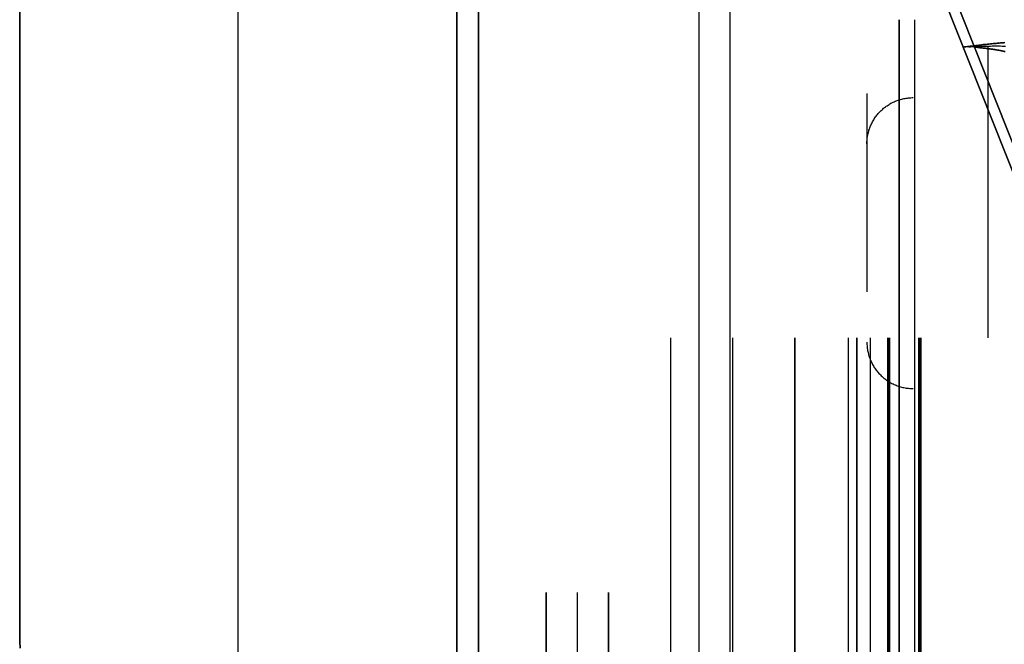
# Model space of a CAD drawing. Header units: millimetres. Extents: x -1690 to 192, y -898 to 54.
# Tile 164 of 256: x 60 to 103, y -761 to -734. Entities that reach past the tile are written whole.
import ezdxf

# ---------------------------------------------------------------- set-up
doc = ezdxf.new("R2010")
doc.units = ezdxf.units.MM
doc.header["$MEASUREMENT"] = 0
doc.layers.add('OVIDIO 186x93x72h', color=7, linetype='Continuous')

msp = doc.modelspace()

# ---------------------------------------------------------------- linework, layer by layer
at = {"layer": 'OVIDIO 186x93x72h'}
for points in [[(60.433, -760.251), (60.433, -422.092)], [(60.433, -422.092), (60.433, -760.251)], [(60.433, -760.251), (60.433, -422.092)], [(60.433, -760.251), (60.433, -422.092)], [(60.433, -422.092), (60.433, -760.251)], [(69.873, -774.662), (69.873, -422.092)], [(69.873, -774.662), (69.873, -422.092)], [(79.313, -422.092), (79.313, -784.02)], [(79.313, -422.092), (79.313, -784.02)], [(79.313, -784.02), (79.313, -422.092)], [(79.313, -784.02), (79.313, -422.092)], [(80.252, -785.425), (80.252, -422.092)], [(80.252, -422.092), (80.252, -785.425)], [(89.788, -795.991), (89.788, -422.092)], [(91.13, -795.991), (91.13, -422.092)], [(98.429, -733.67), (98.429, -796.919)], [(98.429, -796.919), (98.429, -733.67)], [(99.1, -796.919), (99.1, -733.67)], [(102.275, -747.419), (102.275, -734.852)], [(88.546, -747.419), (88.546, -761.629)], [(91.229, -747.419), (91.229, -761.629)], [(93.912, -782.419), (93.912, -747.419)], [(93.912, -747.419), (93.912, -782.419)], [(96.225, -747.419), (96.225, -782.419)], [(96.596, -747.419), (96.596, -782.419)], [(96.596, -782.419), (96.596, -747.419)], [(97.174, -747.419), (97.174, -782.419)], [(97.937, -782.419), (97.937, -747.419)], [(97.937, -747.419), (97.937, -782.419)], [(97.982, -747.419), (97.982, -782.419)], [(98.027, -782.419), (98.027, -747.419)], [(99.279, -782.419), (99.279, -747.419)], [(99.279, -747.419), (99.279, -782.419)], [(99.324, -747.419), (99.324, -782.419)], [(99.368, -747.419), (99.368, -782.419)], [(83.179, -758.419), (83.179, -771.419)], [(83.179, -771.419), (83.179, -758.419)], [(84.521, -758.419), (84.521, -771.419)], [(85.863, -771.419), (85.863, -758.419)], [(85.863, -758.419), (85.863, -771.419)], [(60.433, -760.251), (60.436, -760.539), (60.447, -760.827)], [(60.447, -760.827), (60.436, -760.539), (60.433, -760.251)], [(60.433, -760.251), (60.436, -760.539), (60.447, -760.827)], [(60.447, -760.827), (60.436, -760.539), (60.433, -760.251)], [(60.433, -760.251), (60.436, -760.539), (60.447, -760.827)]]:
    msp.add_lwpolyline(points, dxfattribs=at)
at = {"layer": 'OVIDIO 186x93x72h', "extrusion": (1, 0, 0)}
for points in [[(-422.092, 715.964), (-785.425, 715.964)], [(-785.425, 715.964), (-422.092, 715.964)], [(-796.919, 679.61), (-733.67, 679.61)], [(-733.67, 679.61), (-796.919, 679.61)], [(-747.419, 681.085), (-734.852, 681.085)], [(-734.852, 678.402), (-747.419, 678.402)], [(-760.251, 717.374), (-760.251, 715.874)], [(-760.251, 715.874), (-760.251, 717.374)]]:
    msp.add_lwpolyline(points, dxfattribs=at)
at = {"layer": 'OVIDIO 186x93x72h', "extrusion": (0.326394, 0.003049, 0.945229)}
for points in [[(-735.742, 134.563), (-735.742, 134.61), (-735.743, 134.657), (-735.745, 134.705), (-735.748, 134.753), (-735.753, 134.802), (-735.758, 134.85), (-735.764, 134.899), (-735.772, 134.948), (-735.78, 134.998), (-735.79, 135.047), (-735.801, 135.096), (-735.814, 135.146), (-735.827, 135.195), (-735.842, 135.245), (-735.858, 135.294), (-735.875, 135.343), (-735.893, 135.392), (-735.913, 135.441), (-735.934, 135.489), (-735.956, 135.537), (-735.979, 135.584), (-736.004, 135.632), (-736.03, 135.678), (-736.057, 135.724), (-736.085, 135.769), (-736.114, 135.814), (-736.145, 135.858), (-736.176, 135.901), (-736.209, 135.943), (-736.243, 135.985), (-736.277, 136.025), (-736.313, 136.065), (-736.35, 136.103), (-736.387, 136.141), (-736.426, 136.178), (-736.465, 136.213), (-736.505, 136.247), (-736.546, 136.28), (-736.588, 136.312), (-736.63, 136.343), (-736.673, 136.372), (-736.716, 136.401), (-736.76, 136.427), (-736.805, 136.453), (-736.85, 136.477), (-736.895, 136.501), (-736.941, 136.522), (-736.986, 136.543), (-737.032, 136.562), (-737.079, 136.58), (-737.125, 136.596), (-737.172, 136.611), (-737.218, 136.625), (-737.265, 136.638), (-737.311, 136.649), (-737.358, 136.66), (-737.404, 136.669), (-737.45, 136.676), (-737.496, 136.683), (-737.541, 136.688), (-737.587, 136.692), (-737.632, 136.696), (-737.677, 136.698), (-737.721, 136.699)], [(-737.721, 136.699), (-737.677, 136.698), (-737.632, 136.696), (-737.587, 136.692), (-737.541, 136.688), (-737.496, 136.683), (-737.45, 136.676), (-737.404, 136.669), (-737.358, 136.66), (-737.311, 136.649), (-737.265, 136.638), (-737.218, 136.625), (-737.172, 136.611), (-737.125, 136.596), (-737.079, 136.58), (-737.032, 136.562), (-736.986, 136.543), (-736.941, 136.522), (-736.895, 136.501), (-736.85, 136.477), (-736.805, 136.453), (-736.76, 136.427), (-736.716, 136.401), (-736.673, 136.372), (-736.63, 136.343), (-736.588, 136.312), (-736.546, 136.28), (-736.505, 136.247), (-736.465, 136.213), (-736.426, 136.178), (-736.387, 136.141), (-736.35, 136.103), (-736.313, 136.065), (-736.277, 136.025), (-736.243, 135.985), (-736.209, 135.943), (-736.176, 135.901), (-736.145, 135.858), (-736.114, 135.814), (-736.085, 135.769), (-736.057, 135.724), (-736.03, 135.678), (-736.004, 135.632), (-735.979, 135.584), (-735.956, 135.537), (-735.934, 135.489), (-735.913, 135.441), (-735.893, 135.392), (-735.875, 135.343), (-735.858, 135.294), (-735.842, 135.245), (-735.827, 135.195), (-735.814, 135.146), (-735.801, 135.096), (-735.79, 135.047), (-735.78, 134.998), (-735.772, 134.948), (-735.764, 134.899), (-735.758, 134.85), (-735.753, 134.802), (-735.748, 134.753), (-735.745, 134.705), (-735.743, 134.657), (-735.742, 134.61), (-735.742, 134.563)], [(-737.726, 136.181), (-737.682, 136.18), (-737.637, 136.178), (-737.592, 136.175), (-737.547, 136.17), (-737.501, 136.165), (-737.455, 136.158), (-737.409, 136.151), (-737.363, 136.142), (-737.316, 136.132), (-737.27, 136.12), (-737.223, 136.108), (-737.177, 136.094), (-737.13, 136.078), (-737.084, 136.062), (-737.038, 136.044), (-736.992, 136.025), (-736.946, 136.004), (-736.9, 135.983), (-736.855, 135.96), (-736.81, 135.935), (-736.766, 135.91), (-736.722, 135.883), (-736.678, 135.854), (-736.635, 135.825), (-736.593, 135.794), (-736.551, 135.762), (-736.51, 135.729), (-736.47, 135.695), (-736.431, 135.66), (-736.393, 135.623), (-736.355, 135.586), (-736.318, 135.547), (-736.282, 135.507), (-736.248, 135.467), (-736.214, 135.425), (-736.181, 135.383), (-736.15, 135.34), (-736.119, 135.296), (-736.09, 135.251), (-736.062, 135.206), (-736.035, 135.16), (-736.009, 135.114), (-735.984, 135.067), (-735.961, 135.019), (-735.939, 134.971), (-735.918, 134.923), (-735.898, 134.874), (-735.88, 134.825), (-735.863, 134.776), (-735.847, 134.727), (-735.832, 134.677), (-735.819, 134.628), (-735.806, 134.579), (-735.795, 134.529), (-735.786, 134.48), (-735.777, 134.43), (-735.769, 134.381), (-735.763, 134.332), (-735.758, 134.284), (-735.753, 134.235), (-735.75, 134.187), (-735.748, 134.139), (-735.747, 134.092), (-735.747, 134.045)], [(-735.747, 134.045), (-735.747, 134.092), (-735.748, 134.139), (-735.75, 134.187), (-735.753, 134.235), (-735.758, 134.284), (-735.763, 134.332), (-735.769, 134.381), (-735.777, 134.43), (-735.786, 134.48), (-735.795, 134.529), (-735.806, 134.579), (-735.819, 134.628), (-735.832, 134.677), (-735.847, 134.727), (-735.863, 134.776), (-735.88, 134.825), (-735.898, 134.874), (-735.918, 134.923), (-735.939, 134.971), (-735.961, 135.019), (-735.984, 135.067), (-736.009, 135.114), (-736.035, 135.16), (-736.062, 135.206), (-736.09, 135.251), (-736.119, 135.296), (-736.15, 135.34), (-736.181, 135.383), (-736.214, 135.425), (-736.248, 135.467), (-736.282, 135.507), (-736.318, 135.547), (-736.355, 135.586), (-736.393, 135.623), (-736.431, 135.66), (-736.47, 135.695), (-736.51, 135.729), (-736.551, 135.762), (-736.593, 135.794), (-736.635, 135.825), (-736.678, 135.854), (-736.722, 135.883), (-736.766, 135.91), (-736.81, 135.935), (-736.855, 135.96), (-736.9, 135.983), (-736.946, 136.004), (-736.992, 136.025), (-737.038, 136.044), (-737.084, 136.062), (-737.13, 136.078), (-737.177, 136.094), (-737.223, 136.108), (-737.27, 136.12), (-737.316, 136.132), (-737.363, 136.142), (-737.409, 136.151), (-737.455, 136.158), (-737.501, 136.165), (-737.547, 136.17), (-737.592, 136.175), (-737.637, 136.178), (-737.682, 136.18), (-737.726, 136.181)], [(-746.291, 136.784), (-746.335, 136.783), (-746.38, 136.782), (-746.425, 136.78), (-746.47, 136.777), (-746.516, 136.772), (-746.562, 136.767), (-746.608, 136.76), (-746.655, 136.752), (-746.701, 136.743), (-746.748, 136.732), (-746.795, 136.72), (-746.842, 136.707), (-746.889, 136.693), (-746.935, 136.677), (-746.982, 136.66), (-747.028, 136.642), (-747.075, 136.623), (-747.121, 136.602), (-747.166, 136.58), (-747.212, 136.556), (-747.256, 136.531), (-747.301, 136.505), (-747.345, 136.478), (-747.388, 136.449), (-747.431, 136.42), (-747.474, 136.389), (-747.515, 136.356), (-747.556, 136.323), (-747.596, 136.288), (-747.635, 136.252), (-747.673, 136.216), (-747.711, 136.178), (-747.747, 136.139), (-747.783, 136.099), (-747.818, 136.058), (-747.851, 136.017), (-747.883, 135.974), (-747.915, 135.931), (-747.945, 135.887), (-747.974, 135.842), (-748.002, 135.797), (-748.029, 135.751), (-748.054, 135.704), (-748.078, 135.657), (-748.102, 135.61), (-748.123, 135.562), (-748.144, 135.513), (-748.163, 135.465), (-748.182, 135.416), (-748.198, 135.367), (-748.214, 135.318), (-748.229, 135.269), (-748.242, 135.22), (-748.254, 135.171), (-748.265, 135.121), (-748.274, 135.072), (-748.283, 135.023), (-748.29, 134.974), (-748.296, 134.926), (-748.302, 134.878), (-748.306, 134.83), (-748.309, 134.782), (-748.311, 134.735), (-748.312, 134.688)], [(-748.312, 134.688), (-748.311, 134.735), (-748.309, 134.782), (-748.306, 134.83), (-748.302, 134.878), (-748.296, 134.926), (-748.29, 134.974), (-748.283, 135.023), (-748.274, 135.072), (-748.265, 135.121), (-748.254, 135.171), (-748.242, 135.22), (-748.229, 135.269), (-748.214, 135.318), (-748.198, 135.367), (-748.182, 135.416), (-748.163, 135.465), (-748.144, 135.513), (-748.123, 135.562), (-748.102, 135.61), (-748.078, 135.657), (-748.054, 135.704), (-748.029, 135.751), (-748.002, 135.797), (-747.974, 135.842), (-747.945, 135.887), (-747.915, 135.931), (-747.883, 135.974), (-747.851, 136.017), (-747.818, 136.058), (-747.783, 136.099), (-747.747, 136.139), (-747.711, 136.178), (-747.673, 136.216), (-747.635, 136.252), (-747.596, 136.288), (-747.556, 136.323), (-747.515, 136.356), (-747.474, 136.389), (-747.431, 136.42), (-747.388, 136.449), (-747.345, 136.478), (-747.301, 136.505), (-747.256, 136.531), (-747.212, 136.556), (-747.166, 136.58), (-747.121, 136.602), (-747.075, 136.623), (-747.028, 136.642), (-746.982, 136.66), (-746.935, 136.677), (-746.889, 136.693), (-746.842, 136.707), (-746.795, 136.72), (-746.748, 136.732), (-746.701, 136.743), (-746.655, 136.752), (-746.608, 136.76), (-746.562, 136.767), (-746.516, 136.772), (-746.47, 136.777), (-746.425, 136.78), (-746.38, 136.782), (-746.335, 136.783), (-746.291, 136.784)], [(-748.317, 134.17), (-748.316, 134.217), (-748.314, 134.264), (-748.311, 134.312), (-748.307, 134.36), (-748.302, 134.408), (-748.295, 134.457), (-748.288, 134.505), (-748.279, 134.554), (-748.27, 134.603), (-748.259, 134.653), (-748.247, 134.702), (-748.234, 134.751), (-748.219, 134.8), (-748.204, 134.849), (-748.187, 134.898), (-748.169, 134.947), (-748.149, 134.996), (-748.129, 135.044), (-748.107, 135.092), (-748.084, 135.139), (-748.059, 135.186), (-748.034, 135.233), (-748.007, 135.279), (-747.979, 135.324), (-747.95, 135.369), (-747.92, 135.413), (-747.889, 135.456), (-747.856, 135.499), (-747.823, 135.54), (-747.788, 135.581), (-747.753, 135.621), (-747.716, 135.66), (-747.679, 135.698), (-747.64, 135.735), (-747.601, 135.77), (-747.561, 135.805), (-747.52, 135.838), (-747.479, 135.871), (-747.436, 135.902), (-747.394, 135.932), (-747.35, 135.96), (-747.306, 135.988), (-747.262, 136.014), (-747.217, 136.038), (-747.171, 136.062), (-747.126, 136.084), (-747.08, 136.105), (-747.033, 136.124), (-746.987, 136.143), (-746.94, 136.159), (-746.894, 136.175), (-746.847, 136.189), (-746.8, 136.202), (-746.753, 136.214), (-746.707, 136.225), (-746.66, 136.234), (-746.614, 136.242), (-746.567, 136.249), (-746.521, 136.254), (-746.476, 136.259), (-746.43, 136.262), (-746.385, 136.264), (-746.34, 136.266), (-746.296, 136.266)], [(-746.296, 136.266), (-746.34, 136.266), (-746.385, 136.264), (-746.43, 136.262), (-746.476, 136.259), (-746.521, 136.254), (-746.567, 136.249), (-746.614, 136.242), (-746.66, 136.234), (-746.707, 136.225), (-746.753, 136.214), (-746.8, 136.202), (-746.847, 136.189), (-746.894, 136.175), (-746.94, 136.159), (-746.987, 136.143), (-747.033, 136.124), (-747.08, 136.105), (-747.126, 136.084), (-747.171, 136.062), (-747.217, 136.038), (-747.262, 136.014), (-747.306, 135.988), (-747.35, 135.96), (-747.394, 135.932), (-747.436, 135.902), (-747.479, 135.871), (-747.52, 135.838), (-747.561, 135.805), (-747.601, 135.77), (-747.64, 135.735), (-747.679, 135.698), (-747.716, 135.66), (-747.753, 135.621), (-747.788, 135.581), (-747.823, 135.54), (-747.856, 135.499), (-747.889, 135.456), (-747.92, 135.413), (-747.95, 135.369), (-747.979, 135.324), (-748.007, 135.279), (-748.034, 135.233), (-748.059, 135.186), (-748.084, 135.139), (-748.107, 135.092), (-748.129, 135.044), (-748.149, 134.996), (-748.169, 134.947), (-748.187, 134.898), (-748.204, 134.849), (-748.219, 134.8), (-748.234, 134.751), (-748.247, 134.702), (-748.259, 134.653), (-748.27, 134.603), (-748.279, 134.554), (-748.288, 134.505), (-748.295, 134.457), (-748.302, 134.408), (-748.307, 134.36), (-748.311, 134.312), (-748.314, 134.264), (-748.316, 134.217), (-748.317, 134.17)], [(-750.346, 131.219), (-750.302, 131.219), (-750.257, 131.22), (-750.212, 131.222), (-750.166, 131.226), (-750.12, 131.23), (-750.074, 131.235), (-750.028, 131.241), (-749.982, 131.249), (-749.935, 131.258), (-749.888, 131.268), (-749.842, 131.279), (-749.795, 131.291), (-749.748, 131.304), (-749.701, 131.319), (-749.655, 131.335), (-749.608, 131.352), (-749.562, 131.371), (-749.516, 131.39), (-749.471, 131.411), (-749.425, 131.434), (-749.38, 131.457), (-749.336, 131.482), (-749.292, 131.507), (-749.248, 131.534), (-749.206, 131.563), (-749.163, 131.592), (-749.122, 131.622), (-749.081, 131.654), (-749.041, 131.687), (-749.002, 131.72), (-748.963, 131.755), (-748.926, 131.791), (-748.89, 131.828), (-748.854, 131.865), (-748.819, 131.904), (-748.786, 131.943), (-748.754, 131.983), (-748.722, 132.024), (-748.692, 132.066), (-748.663, 132.108), (-748.635, 132.151), (-748.609, 132.195), (-748.583, 132.239), (-748.559, 132.283), (-748.536, 132.328), (-748.514, 132.373), (-748.493, 132.419), (-748.474, 132.465), (-748.456, 132.511), (-748.439, 132.557), (-748.423, 132.603), (-748.409, 132.65), (-748.396, 132.696), (-748.384, 132.743), (-748.373, 132.789), (-748.363, 132.836), (-748.355, 132.882), (-748.347, 132.928), (-748.341, 132.974), (-748.336, 133.02), (-748.332, 133.065), (-748.329, 133.11), (-748.327, 133.155), (-748.326, 133.199)], [(-748.326, 133.199), (-748.327, 133.155), (-748.329, 133.11), (-748.332, 133.065), (-748.336, 133.02), (-748.341, 132.974), (-748.347, 132.928), (-748.355, 132.882), (-748.363, 132.836), (-748.373, 132.789), (-748.384, 132.743), (-748.396, 132.696), (-748.409, 132.65), (-748.423, 132.603), (-748.439, 132.557), (-748.456, 132.511), (-748.474, 132.465), (-748.493, 132.419), (-748.514, 132.373), (-748.536, 132.328), (-748.559, 132.283), (-748.583, 132.239), (-748.609, 132.195), (-748.635, 132.151), (-748.663, 132.108), (-748.692, 132.066), (-748.722, 132.024), (-748.754, 131.983), (-748.786, 131.943), (-748.819, 131.904), (-748.854, 131.865), (-748.89, 131.828), (-748.926, 131.791), (-748.963, 131.755), (-749.002, 131.72), (-749.041, 131.687), (-749.081, 131.654), (-749.122, 131.622), (-749.163, 131.592), (-749.206, 131.563), (-749.248, 131.534), (-749.292, 131.507), (-749.336, 131.482), (-749.38, 131.457), (-749.425, 131.434), (-749.471, 131.411), (-749.516, 131.39), (-749.562, 131.371), (-749.608, 131.352), (-749.655, 131.335), (-749.701, 131.319), (-749.748, 131.304), (-749.795, 131.291), (-749.842, 131.279), (-749.888, 131.268), (-749.935, 131.258), (-749.982, 131.249), (-750.028, 131.241), (-750.074, 131.235), (-750.12, 131.23), (-750.166, 131.226), (-750.212, 131.222), (-750.257, 131.22), (-750.302, 131.219), (-750.346, 131.219)], [(-750.346, 131.219), (-750.296, 131.219), (-750.246, 131.221), (-750.195, 131.223), (-750.145, 131.227), (-750.095, 131.233), (-750.045, 131.239), (-749.995, 131.247), (-749.946, 131.256), (-749.896, 131.266), (-749.847, 131.277), (-749.799, 131.29), (-749.751, 131.304), (-749.703, 131.319), (-749.655, 131.335), (-749.609, 131.352), (-749.562, 131.371), (-749.517, 131.39), (-749.472, 131.411), (-749.427, 131.432), (-749.384, 131.455), (-749.341, 131.479), (-749.299, 131.503), (-749.258, 131.528), (-749.217, 131.555), (-749.178, 131.582), (-749.139, 131.61), (-749.101, 131.638), (-749.064, 131.668), (-749.028, 131.697), (-748.993, 131.728), (-748.959, 131.759), (-748.926, 131.791), (-748.894, 131.823), (-748.862, 131.857), (-748.831, 131.891), (-748.8, 131.927), (-748.77, 131.963), (-748.74, 132), (-748.712, 132.038), (-748.684, 132.077), (-748.657, 132.117), (-748.631, 132.158), (-748.605, 132.2), (-748.581, 132.242), (-748.558, 132.285), (-748.535, 132.329), (-748.514, 132.374), (-748.493, 132.419), (-748.474, 132.465), (-748.456, 132.511), (-748.439, 132.558), (-748.423, 132.606), (-748.408, 132.654), (-748.394, 132.702), (-748.382, 132.751), (-748.371, 132.8), (-748.361, 132.849), (-748.352, 132.899), (-748.345, 132.949), (-748.338, 132.999), (-748.333, 133.049), (-748.33, 133.099), (-748.327, 133.149), (-748.326, 133.199)], [(-748.326, 133.199), (-748.327, 133.155), (-748.329, 133.11), (-748.332, 133.065), (-748.336, 133.02), (-748.341, 132.974), (-748.347, 132.928), (-748.355, 132.882), (-748.363, 132.836), (-748.373, 132.789), (-748.384, 132.743), (-748.396, 132.696), (-748.409, 132.65), (-748.423, 132.603), (-748.439, 132.557), (-748.456, 132.511), (-748.474, 132.465), (-748.493, 132.419), (-748.514, 132.373), (-748.536, 132.328), (-748.559, 132.283), (-748.583, 132.239), (-748.609, 132.195), (-748.635, 132.151), (-748.663, 132.108), (-748.692, 132.066), (-748.722, 132.024), (-748.754, 131.983), (-748.786, 131.943), (-748.819, 131.904), (-748.854, 131.865), (-748.89, 131.828), (-748.926, 131.791), (-748.963, 131.755), (-749.002, 131.72), (-749.041, 131.687), (-749.081, 131.654), (-749.122, 131.622), (-749.163, 131.592), (-749.206, 131.563), (-749.248, 131.534), (-749.292, 131.507), (-749.336, 131.482), (-749.38, 131.457), (-749.425, 131.434), (-749.471, 131.411), (-749.516, 131.39), (-749.562, 131.371), (-749.608, 131.352), (-749.655, 131.335), (-749.701, 131.319), (-749.748, 131.304), (-749.795, 131.291), (-749.842, 131.279), (-749.888, 131.268), (-749.935, 131.258), (-749.982, 131.249), (-750.028, 131.241), (-750.074, 131.235), (-750.12, 131.23), (-750.166, 131.226), (-750.212, 131.222), (-750.257, 131.22), (-750.302, 131.219), (-750.346, 131.219)], [(-750.346, 131.219), (-750.302, 131.219), (-750.257, 131.22), (-750.212, 131.222), (-750.166, 131.226), (-750.12, 131.23), (-750.074, 131.235), (-750.028, 131.241), (-749.982, 131.249), (-749.935, 131.258), (-749.888, 131.268), (-749.842, 131.279), (-749.795, 131.291), (-749.748, 131.304), (-749.701, 131.319), (-749.655, 131.335), (-749.608, 131.352), (-749.562, 131.371), (-749.516, 131.39), (-749.471, 131.411), (-749.425, 131.434), (-749.38, 131.457), (-749.336, 131.482), (-749.292, 131.507), (-749.248, 131.534), (-749.206, 131.563), (-749.163, 131.592), (-749.122, 131.622), (-749.081, 131.654), (-749.041, 131.687), (-749.002, 131.72), (-748.963, 131.755), (-748.926, 131.791), (-748.89, 131.828), (-748.854, 131.865), (-748.819, 131.904), (-748.786, 131.943), (-748.754, 131.983), (-748.722, 132.024), (-748.692, 132.066), (-748.663, 132.108), (-748.635, 132.151), (-748.609, 132.195), (-748.583, 132.239), (-748.559, 132.283), (-748.536, 132.328), (-748.514, 132.373), (-748.493, 132.419), (-748.474, 132.465), (-748.456, 132.511), (-748.439, 132.557), (-748.423, 132.603), (-748.409, 132.65), (-748.396, 132.696), (-748.384, 132.743), (-748.373, 132.789), (-748.363, 132.836), (-748.355, 132.882), (-748.347, 132.928), (-748.341, 132.974), (-748.336, 133.02), (-748.332, 133.065), (-748.329, 133.11), (-748.327, 133.155), (-748.326, 133.199)]]:
    msp.add_lwpolyline(points, dxfattribs=at)
at = {"layer": 'OVIDIO 186x93x72h', "extrusion": (1.55701e-05, 0.003235, 0.999995)}
for points in [[(97.032, -739.042), (97.032, -738.992), (97.034, -738.942), (97.037, -738.891), (97.042, -738.841), (97.047, -738.791), (97.054, -738.741), (97.062, -738.692), (97.072, -738.642), (97.083, -738.593), (97.095, -738.544), (97.108, -738.495), (97.122, -738.447), (97.137, -738.4), (97.154, -738.353), (97.172, -738.306), (97.191, -738.26), (97.211, -738.214), (97.232, -738.17), (97.254, -738.126), (97.277, -738.082), (97.301, -738.04), (97.326, -737.998), (97.352, -737.957), (97.378, -737.917), (97.406, -737.877), (97.434, -737.839), (97.463, -737.801), (97.493, -737.765), (97.523, -737.729), (97.554, -737.694), (97.585, -737.661), (97.617, -737.628), (97.65, -737.596), (97.684, -737.564), (97.719, -737.533), (97.754, -737.503), (97.791, -737.473), (97.828, -737.444), (97.867, -737.416), (97.906, -737.389), (97.946, -737.362), (97.987, -737.336), (98.029, -737.311), (98.072, -737.287), (98.115, -737.264), (98.159, -737.242), (98.204, -737.221), (98.249, -737.201), (98.296, -737.182), (98.342, -737.165), (98.389, -737.148), (98.437, -737.132), (98.485, -737.118), (98.534, -737.105), (98.583, -737.093), (98.632, -737.082), (98.681, -737.073), (98.731, -737.065), (98.781, -737.058), (98.831, -737.052), (98.881, -737.048), (98.931, -737.045), (98.981, -737.043), (99.032, -737.042)], [(97.031, -747.612), (97.032, -747.662), (97.034, -747.712), (97.037, -747.762), (97.041, -747.813), (97.047, -747.863), (97.054, -747.912), (97.062, -747.962), (97.072, -748.012), (97.082, -748.061), (97.094, -748.11), (97.107, -748.158), (97.122, -748.207), (97.137, -748.254), (97.154, -748.301), (97.172, -748.348), (97.191, -748.394), (97.211, -748.439), (97.232, -748.484), (97.254, -748.528), (97.277, -748.572), (97.301, -748.614), (97.325, -748.656), (97.351, -748.697), (97.378, -748.737), (97.405, -748.777), (97.434, -748.815), (97.463, -748.853), (97.492, -748.889), (97.523, -748.925), (97.553, -748.96), (97.585, -748.993), (97.617, -749.026), (97.65, -749.058), (97.684, -749.09), (97.718, -749.121), (97.754, -749.151), (97.791, -749.181), (97.828, -749.21), (97.867, -749.238), (97.906, -749.265), (97.946, -749.292), (97.987, -749.318), (98.029, -749.343), (98.072, -749.367), (98.115, -749.39), (98.159, -749.412), (98.204, -749.433), (98.249, -749.453), (98.295, -749.472), (98.342, -749.489), (98.389, -749.506), (98.437, -749.522), (98.485, -749.536), (98.533, -749.549), (98.582, -749.561), (98.631, -749.572), (98.681, -749.581), (98.731, -749.589), (98.781, -749.596), (98.831, -749.602), (98.881, -749.606), (98.931, -749.609), (98.981, -749.611), (99.031, -749.612)]]:
    msp.add_lwpolyline(points, dxfattribs=at)
at = {"layer": 'OVIDIO 186x93x72h', "extrusion": (0.001021, 0.999999, -0.000352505)}
for points in [[(-102.432, 678.004), (-99.792, 678.916)], [(-99.792, 678.916), (-102.432, 678.004)], [(-102.187, 677.295), (-99.792, 678.122)], [(-99.792, 677.329), (-101.942, 676.586)], [(-101.942, 676.586), (-99.792, 677.329)], [(-99.805, 678.952), (-101.212, 678.466)], [(-101.212, 678.466), (-99.805, 678.952)], [(-99.805, 678.158), (-100.967, 677.757)], [(-100.722, 677.048), (-99.805, 677.365)], [(-99.805, 677.365), (-100.722, 677.048)]]:
    msp.add_lwpolyline(points, dxfattribs=at)
at = {"layer": 'OVIDIO 186x93x72h', "extrusion": (1, -5.03618e-08, -1.557e-05)}
for points in [[(-734.854, 677.589), (-734.849, 679.176)], [(-734.849, 679.176), (-734.854, 677.589)], [(-735.438, 678.08), (-735.433, 679.666)], [(-736.852, 678.286), (-736.847, 679.873)], [(-736.847, 679.873), (-736.852, 678.286)], [(-745.417, 679.901), (-745.422, 678.314)], [(-745.422, 678.314), (-745.417, 679.901)], [(-746.832, 679.703), (-746.837, 678.116)], [(-747.424, 677.63), (-747.419, 679.217)], [(-747.419, 679.217), (-747.424, 677.63)]]:
    msp.add_lwpolyline(points, dxfattribs=at)
at = {"layer": 'OVIDIO 186x93x72h', "extrusion": (-0.000995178, 0.999995, -0.002882)}
for points in [[(-99.141, 675.18), (-99.631, 676.598)], [(-100.95, 676.142), (-100.461, 674.724)], [(-100.461, 674.724), (-100.95, 676.142)], [(-98.512, 675.397), (-99.001, 676.815)], [(-99.705, 676.572), (-99.215, 675.155)], [(-99.215, 675.155), (-99.705, 676.572)], [(-101.041, 676.111), (-100.551, 674.693)], [(-101.104, 674.502), (-101.593, 675.92)], [(-101.593, 675.92), (-101.104, 674.502)]]:
    msp.add_lwpolyline(points, dxfattribs=at)
at = {"layer": 'OVIDIO 186x93x72h', "extrusion": (0.045678, -0.114881, 0.992329)}
for points in [[(-177.478, -631.044), (-177.478, -737.9)], [(-177.478, -737.9), (-177.478, -631.044)], [(-177.022, -737.9), (-177.022, -631.044)], [(-177.022, -631.044), (-177.022, -737.9)]]:
    msp.add_lwpolyline(points, dxfattribs=at)
at = {"layer": 'OVIDIO 186x93x72h', "extrusion": (0, 1, 0)}
for points in [[(-101.605, 681.085), (-102.946, 678.402)], [(-101.605, 681.085), (-102.946, 678.402)], [(-88.099, 689.985), (-93.912, 678.357)], [(-88.099, 689.985), (-90.782, 691.327)], [(-93.912, 678.357), (-88.099, 689.985)], [(-90.782, 691.327), (-88.099, 689.985)], [(-95.254, 679.028), (-89.44, 690.656)], [(-90.782, 691.327), (-96.596, 679.699)], [(-96.596, 679.699), (-90.782, 691.327)], [(-91.006, 684.171), (-93.689, 685.513)], [(-99.279, 676.569), (-99.199, 676.53), (-99.118, 676.492), (-99.035, 676.457), (-98.95, 676.422), (-98.864, 676.39), (-98.777, 676.359), (-98.688, 676.33), (-98.598, 676.303), (-98.507, 676.278), (-98.414, 676.254), (-98.32, 676.233), (-98.226, 676.214), (-98.13, 676.198), (-98.033, 676.183), (-97.935, 676.171), (-97.836, 676.161), (-97.737, 676.154), (-97.637, 676.149), (-97.537, 676.147), (-97.436, 676.147), (-97.335, 676.149), (-97.233, 676.155), (-97.131, 676.162), (-97.03, 676.173), (-96.928, 676.186), (-96.826, 676.202), (-96.725, 676.22), (-96.624, 676.241), (-96.523, 676.265), (-96.423, 676.291), (-96.324, 676.32), (-96.225, 676.352), (-96.127, 676.386), (-96.031, 676.422), (-95.935, 676.461), (-95.84, 676.503), (-95.747, 676.546), (-95.655, 676.592), (-95.564, 676.641), (-95.475, 676.691), (-95.387, 676.744), (-95.301, 676.799), (-95.216, 676.855), (-95.134, 676.914), (-95.053, 676.975), (-94.974, 677.037), (-94.897, 677.101), (-94.822, 677.166), (-94.749, 677.233), (-94.678, 677.301), (-94.609, 677.371), (-94.543, 677.442), (-94.478, 677.514), (-94.416, 677.587), (-94.356, 677.661), (-94.298, 677.736), (-94.242, 677.812), (-94.188, 677.889), (-94.137, 677.966), (-94.088, 678.043), (-94.041, 678.121), (-93.996, 678.2), (-93.953, 678.278), (-93.912, 678.357)], [(-93.912, 678.357), (-96.596, 679.699)], [(-93.912, 678.357), (-93.953, 678.278), (-93.996, 678.2), (-94.041, 678.121), (-94.088, 678.043), (-94.137, 677.966), (-94.188, 677.889), (-94.242, 677.812), (-94.298, 677.736), (-94.356, 677.661), (-94.416, 677.587), (-94.478, 677.514), (-94.543, 677.442), (-94.609, 677.371), (-94.678, 677.301), (-94.749, 677.233), (-94.822, 677.166), (-94.897, 677.101), (-94.974, 677.037), (-95.053, 676.975), (-95.134, 676.914), (-95.216, 676.855), (-95.301, 676.799), (-95.387, 676.744), (-95.475, 676.691), (-95.564, 676.641), (-95.655, 676.592), (-95.747, 676.546), (-95.84, 676.503), (-95.935, 676.461), (-96.031, 676.422), (-96.127, 676.386), (-96.225, 676.352), (-96.324, 676.32), (-96.423, 676.291), (-96.523, 676.265), (-96.624, 676.241), (-96.725, 676.22), (-96.826, 676.202), (-96.928, 676.186), (-97.03, 676.173), (-97.131, 676.162), (-97.233, 676.155), (-97.335, 676.149), (-97.436, 676.147), (-97.537, 676.147), (-97.637, 676.149), (-97.737, 676.154), (-97.836, 676.161), (-97.935, 676.171), (-98.033, 676.183), (-98.13, 676.198), (-98.226, 676.214), (-98.32, 676.233), (-98.414, 676.254), (-98.507, 676.278), (-98.598, 676.303), (-98.688, 676.33), (-98.777, 676.359), (-98.864, 676.39), (-98.95, 676.422), (-99.035, 676.457), (-99.118, 676.492), (-99.199, 676.53), (-99.279, 676.569)], [(-96.596, 679.699), (-93.912, 678.357)], [(-98.385, 678.357), (-95.286, 676.808)], [(-97.251, 676.153), (-95.701, 679.252)], [(-97.937, 679.252), (-97.917, 679.242), (-97.897, 679.233), (-97.876, 679.224), (-97.855, 679.215), (-97.834, 679.207), (-97.812, 679.199), (-97.79, 679.192), (-97.767, 679.185), (-97.744, 679.179), (-97.721, 679.173), (-97.698, 679.168), (-97.674, 679.163), (-97.65, 679.159), (-97.626, 679.156), (-97.601, 679.153), (-97.577, 679.15), (-97.552, 679.148), (-97.527, 679.147), (-97.502, 679.146), (-97.477, 679.146), (-97.451, 679.147), (-97.426, 679.148), (-97.4, 679.15), (-97.375, 679.153), (-97.35, 679.156), (-97.324, 679.16), (-97.299, 679.165), (-97.274, 679.17), (-97.248, 679.176), (-97.223, 679.183), (-97.199, 679.19), (-97.174, 679.198), (-97.149, 679.206), (-97.125, 679.215), (-97.101, 679.225), (-97.078, 679.235), (-97.054, 679.246), (-97.031, 679.258), (-97.009, 679.27), (-96.986, 679.283), (-96.964, 679.296), (-96.943, 679.309), (-96.922, 679.324), (-96.901, 679.338), (-96.881, 679.353), (-96.861, 679.369), (-96.842, 679.385), (-96.823, 679.401), (-96.805, 679.418), (-96.787, 679.435), (-96.77, 679.453), (-96.753, 679.47), (-96.737, 679.488), (-96.722, 679.507), (-96.707, 679.525), (-96.692, 679.544), (-96.678, 679.563), (-96.665, 679.582), (-96.652, 679.601), (-96.64, 679.621), (-96.628, 679.64), (-96.617, 679.66), (-96.606, 679.679), (-96.596, 679.699)], [(-96.596, 679.699), (-96.606, 679.679), (-96.617, 679.66), (-96.628, 679.64), (-96.64, 679.621), (-96.652, 679.601), (-96.665, 679.582), (-96.678, 679.563), (-96.692, 679.544), (-96.707, 679.525), (-96.722, 679.507), (-96.737, 679.488), (-96.753, 679.47), (-96.77, 679.453), (-96.787, 679.435), (-96.805, 679.418), (-96.823, 679.401), (-96.842, 679.385), (-96.861, 679.369), (-96.881, 679.353), (-96.901, 679.338), (-96.922, 679.324), (-96.943, 679.309), (-96.964, 679.296), (-96.986, 679.283), (-97.009, 679.27), (-97.031, 679.258), (-97.054, 679.246), (-97.078, 679.235), (-97.101, 679.225), (-97.125, 679.215), (-97.149, 679.206), (-97.174, 679.198), (-97.199, 679.19), (-97.223, 679.183), (-97.248, 679.176), (-97.274, 679.17), (-97.299, 679.165), (-97.324, 679.16), (-97.35, 679.156), (-97.375, 679.153), (-97.4, 679.15), (-97.426, 679.148), (-97.451, 679.147), (-97.477, 679.146), (-97.502, 679.146), (-97.527, 679.147), (-97.552, 679.148), (-97.577, 679.15), (-97.601, 679.153), (-97.626, 679.156), (-97.65, 679.159), (-97.674, 679.163), (-97.698, 679.168), (-97.721, 679.173), (-97.744, 679.179), (-97.767, 679.185), (-97.79, 679.192), (-97.812, 679.199), (-97.834, 679.207), (-97.855, 679.215), (-97.876, 679.224), (-97.897, 679.233), (-97.917, 679.242), (-97.937, 679.252)], [(-97.937, 679.252), (-99.279, 676.569)], [(-98.027, 679.297), (-97.937, 679.252)], [(-97.937, 679.252), (-98.027, 679.297)], [(-99.279, 676.569), (-97.937, 679.252)], [(-98.027, 679.297), (-101.605, 681.085)], [(-102.275, 679.744), (-98.608, 677.91)], [(-99.279, 676.569), (-99.368, 676.613)], [(-99.368, 676.613), (-99.279, 676.569)], [(-102.946, 678.402), (-99.368, 676.613)], [(-101.113, 677.485), (-99.771, 680.169)], [(-102.946, 678.402), (-101.605, 681.085)], [(-101.605, 681.085), (-102.946, 678.402)], [(-84.62, 696.942), (-87.303, 698.284)]]:
    msp.add_lwpolyline(points, dxfattribs=at)
at = {"layer": 'OVIDIO 186x93x72h', "extrusion": (1, -2.56846e-05, 8.30777e-08)}
for points in [[(-736.844, 679.872), (-745.414, 679.899)], [(-745.414, 679.899), (-736.844, 679.872)], [(-745.419, 678.313), (-736.849, 678.285)], [(-736.849, 678.285), (-745.419, 678.313)], [(-780.425, 676.766), (-749.425, 676.665)], [(-749.425, 676.665), (-780.425, 676.766)], [(-749.422, 677.374), (-780.422, 677.475)], [(-749.42, 678.083), (-780.42, 678.184)], [(-780.42, 678.184), (-749.42, 678.083)]]:
    msp.add_lwpolyline(points, dxfattribs=at)
at = {"layer": 'OVIDIO 186x93x72h', "extrusion": (0, 1.53093e-05, 1)}
msp.add_lwpolyline([(97.042, -745.43), (97.042, -736.86)], dxfattribs=at)
at = {"layer": 'OVIDIO 186x93x72h', "extrusion": (0, 1, -1.53089e-05)}
msp.add_lwpolyline([(-97.042, 679.874), (-97.042, 678.287)], dxfattribs=at)
at = {"layer": 'OVIDIO 186x93x72h', "extrusion": (0.894427, 0, 0.447214)}
for points in [[(-758.419, 588.742), (-758.175, 588.74), (-757.928, 588.731), (-757.68, 588.718), (-757.43, 588.698), (-757.179, 588.672), (-756.926, 588.641), (-756.672, 588.603), (-756.417, 588.559), (-756.161, 588.508), (-755.905, 588.451), (-755.649, 588.388), (-755.392, 588.318), (-755.135, 588.241), (-754.879, 588.157), (-754.624, 588.067), (-754.37, 587.97), (-754.116, 587.866), (-753.865, 587.755), (-753.615, 587.638), (-753.366, 587.514), (-753.121, 587.382), (-752.877, 587.245), (-752.637, 587.1), (-752.399, 586.949), (-752.165, 586.792), (-751.935, 586.628), (-751.708, 586.458), (-751.485, 586.282), (-751.267, 586.1), (-751.053, 585.913), (-750.844, 585.719), (-750.641, 585.521), (-750.442, 585.317), (-750.248, 585.108), (-750.061, 584.894), (-749.879, 584.676), (-749.703, 584.453), (-749.533, 584.226), (-749.369, 583.996), (-749.212, 583.762), (-749.061, 583.524), (-748.916, 583.284), (-748.779, 583.04), (-748.648, 582.795), (-748.523, 582.547), (-748.406, 582.297), (-748.295, 582.045), (-748.191, 581.791), (-748.094, 581.537), (-748.004, 581.282), (-747.92, 581.026), (-747.843, 580.769), (-747.773, 580.513), (-747.71, 580.256), (-747.653, 580), (-747.602, 579.744), (-747.558, 579.489), (-747.52, 579.235), (-747.489, 578.982), (-747.463, 578.731), (-747.443, 578.481), (-747.43, 578.233), (-747.421, 577.987), (-747.419, 577.742)], [(-747.419, 577.742), (-747.421, 577.987), (-747.43, 578.233), (-747.443, 578.481), (-747.463, 578.731), (-747.489, 578.982), (-747.52, 579.235), (-747.558, 579.489), (-747.602, 579.744), (-747.653, 580), (-747.71, 580.256), (-747.773, 580.513), (-747.843, 580.769), (-747.92, 581.026), (-748.004, 581.282), (-748.094, 581.537), (-748.191, 581.791), (-748.295, 582.045), (-748.406, 582.297), (-748.523, 582.547), (-748.648, 582.795), (-748.779, 583.04), (-748.916, 583.284), (-749.061, 583.524), (-749.212, 583.762), (-749.369, 583.996), (-749.533, 584.226), (-749.703, 584.453), (-749.879, 584.676), (-750.061, 584.894), (-750.248, 585.108), (-750.442, 585.317), (-750.641, 585.521), (-750.844, 585.719), (-751.053, 585.913), (-751.267, 586.1), (-751.485, 586.282), (-751.708, 586.458), (-751.935, 586.628), (-752.165, 586.792), (-752.399, 586.949), (-752.637, 587.1), (-752.877, 587.245), (-753.121, 587.382), (-753.366, 587.514), (-753.615, 587.638), (-753.865, 587.755), (-754.116, 587.866), (-754.37, 587.97), (-754.624, 588.067), (-754.879, 588.157), (-755.135, 588.241), (-755.392, 588.318), (-755.649, 588.388), (-755.905, 588.451), (-756.161, 588.508), (-756.417, 588.559), (-756.672, 588.603), (-756.926, 588.641), (-757.179, 588.672), (-757.43, 588.698), (-757.68, 588.718), (-757.928, 588.731), (-758.175, 588.74), (-758.419, 588.742)], [(-758.419, 588.742), (-758.154, 588.739), (-757.889, 588.73), (-757.622, 588.714), (-757.356, 588.691), (-757.089, 588.662), (-756.822, 588.626), (-756.555, 588.583), (-756.288, 588.534), (-756.023, 588.478), (-755.758, 588.416), (-755.494, 588.347), (-755.232, 588.271), (-754.972, 588.188), (-754.713, 588.099), (-754.457, 588.004), (-754.203, 587.902), (-753.952, 587.795), (-753.703, 587.68), (-753.458, 587.56), (-753.216, 587.434), (-752.978, 587.303), (-752.743, 587.165), (-752.512, 587.022), (-752.286, 586.874), (-752.063, 586.721), (-751.846, 586.563), (-751.632, 586.4), (-751.424, 586.232), (-751.22, 586.06), (-751.022, 585.884), (-750.829, 585.704), (-750.641, 585.521), (-750.457, 585.332), (-750.277, 585.139), (-750.101, 584.941), (-749.929, 584.737), (-749.762, 584.529), (-749.599, 584.315), (-749.44, 584.098), (-749.287, 583.875), (-749.139, 583.649), (-748.996, 583.418), (-748.859, 583.183), (-748.727, 582.945), (-748.601, 582.703), (-748.481, 582.458), (-748.367, 582.21), (-748.259, 581.958), (-748.157, 581.704), (-748.062, 581.448), (-747.973, 581.189), (-747.89, 580.929), (-747.815, 580.667), (-747.745, 580.403), (-747.683, 580.139), (-747.627, 579.873), (-747.578, 579.606), (-747.535, 579.339), (-747.499, 579.072), (-747.47, 578.805), (-747.448, 578.539), (-747.431, 578.272), (-747.422, 578.007), (-747.419, 577.742)], [(-758.419, 588.742), (-758.175, 588.74), (-757.928, 588.731), (-757.68, 588.718), (-757.43, 588.698), (-757.179, 588.672), (-756.926, 588.641), (-756.672, 588.603), (-756.417, 588.559), (-756.161, 588.508), (-755.905, 588.451), (-755.649, 588.388), (-755.392, 588.318), (-755.135, 588.241), (-754.879, 588.157), (-754.624, 588.067), (-754.37, 587.97), (-754.116, 587.866), (-753.865, 587.755), (-753.615, 587.638), (-753.366, 587.514), (-753.121, 587.382), (-752.877, 587.245), (-752.637, 587.1), (-752.399, 586.949), (-752.165, 586.792), (-751.935, 586.628), (-751.708, 586.458), (-751.485, 586.282), (-751.267, 586.1), (-751.053, 585.913), (-750.844, 585.719), (-750.641, 585.521), (-750.442, 585.317), (-750.248, 585.108), (-750.061, 584.894), (-749.879, 584.676), (-749.703, 584.453), (-749.533, 584.226), (-749.369, 583.996), (-749.212, 583.762), (-749.061, 583.524), (-748.916, 583.284), (-748.779, 583.04), (-748.648, 582.795), (-748.523, 582.547), (-748.406, 582.297), (-748.295, 582.045), (-748.191, 581.791), (-748.094, 581.537), (-748.004, 581.282), (-747.92, 581.026), (-747.843, 580.769), (-747.773, 580.513), (-747.71, 580.256), (-747.653, 580), (-747.602, 579.744), (-747.558, 579.489), (-747.52, 579.235), (-747.489, 578.982), (-747.463, 578.731), (-747.443, 578.481), (-747.43, 578.233), (-747.421, 577.987), (-747.419, 577.742)], [(-747.419, 577.742), (-747.421, 577.987), (-747.43, 578.233), (-747.443, 578.481), (-747.463, 578.731), (-747.489, 578.982), (-747.52, 579.235), (-747.558, 579.489), (-747.602, 579.744), (-747.653, 580), (-747.71, 580.256), (-747.773, 580.513), (-747.843, 580.769), (-747.92, 581.026), (-748.004, 581.282), (-748.094, 581.537), (-748.191, 581.791), (-748.295, 582.045), (-748.406, 582.297), (-748.523, 582.547), (-748.648, 582.795), (-748.779, 583.04), (-748.916, 583.284), (-749.061, 583.524), (-749.212, 583.762), (-749.369, 583.996), (-749.533, 584.226), (-749.703, 584.453), (-749.879, 584.676), (-750.061, 584.894), (-750.248, 585.108), (-750.442, 585.317), (-750.641, 585.521), (-750.844, 585.719), (-751.053, 585.913), (-751.267, 586.1), (-751.485, 586.282), (-751.708, 586.458), (-751.935, 586.628), (-752.165, 586.792), (-752.399, 586.949), (-752.637, 587.1), (-752.877, 587.245), (-753.121, 587.382), (-753.366, 587.514), (-753.615, 587.638), (-753.865, 587.755), (-754.116, 587.866), (-754.37, 587.97), (-754.624, 588.067), (-754.879, 588.157), (-755.135, 588.241), (-755.392, 588.318), (-755.649, 588.388), (-755.905, 588.451), (-756.161, 588.508), (-756.417, 588.559), (-756.672, 588.603), (-756.926, 588.641), (-757.179, 588.672), (-757.43, 588.698), (-757.68, 588.718), (-757.928, 588.731), (-758.175, 588.74), (-758.419, 588.742)]]:
    msp.add_lwpolyline(points, dxfattribs=at)
at = {"layer": 'OVIDIO 186x93x72h', "extrusion": (1.65145e-06, 1, 8.25725e-07)}
for points in [[(-85.864, 701.166), (-83.181, 699.824)], [(-83.181, 699.824), (-85.864, 701.166)]]:
    msp.add_lwpolyline(points, dxfattribs=at)
at = {"layer": 'OVIDIO 186x93x72h'}
for points in [[(101.192, -734.857, 676.845), (101.252, -734.849, 676.825), (101.311, -734.841, 676.807), (101.372, -734.833, 676.789), (101.432, -734.825, 676.773), (101.493, -734.817, 676.758), (101.554, -734.809, 676.744), (101.615, -734.801, 676.731), (101.677, -734.794, 676.72), (101.739, -734.786, 676.709), (101.801, -734.778, 676.7), (101.863, -734.771, 676.692), (101.926, -734.764, 676.685), (101.988, -734.756, 676.68), (102.051, -734.749, 676.676), (102.114, -734.742, 676.673), (102.177, -734.735, 676.671), (102.239, -734.728, 676.67), (102.302, -734.722, 676.671), (102.365, -734.715, 676.673), (102.428, -734.709, 676.676), (102.491, -734.703, 676.681), (102.554, -734.697, 676.686), (102.616, -734.692, 676.693), (102.679, -734.686, 676.701), (102.741, -734.681, 676.71), (102.803, -734.676, 676.721), (102.865, -734.671, 676.732), (102.927, -734.666, 676.745), (102.989, -734.662, 676.759)], [(102.989, -734.662, 676.759), (102.927, -734.666, 676.745), (102.865, -734.671, 676.732), (102.803, -734.676, 676.721), (102.741, -734.681, 676.71), (102.679, -734.686, 676.701), (102.616, -734.692, 676.693), (102.554, -734.697, 676.686), (102.491, -734.703, 676.681), (102.428, -734.709, 676.676), (102.365, -734.715, 676.673), (102.302, -734.722, 676.671), (102.239, -734.728, 676.67), (102.177, -734.735, 676.671), (102.114, -734.742, 676.673), (102.051, -734.749, 676.676), (101.988, -734.756, 676.68), (101.926, -734.764, 676.685), (101.863, -734.771, 676.692), (101.801, -734.778, 676.7), (101.739, -734.786, 676.709), (101.677, -734.794, 676.72), (101.615, -734.801, 676.731), (101.554, -734.809, 676.744), (101.493, -734.817, 676.758), (101.432, -734.825, 676.773), (101.372, -734.833, 676.789), (101.311, -734.841, 676.807), (101.252, -734.849, 676.825), (101.192, -734.857, 676.845)], [(103.018, -734.826, 677.524), (102.948, -734.824, 677.504), (102.877, -734.823, 677.487), (102.805, -734.821, 677.471), (102.734, -734.821, 677.457), (102.661, -734.82, 677.445), (102.589, -734.82, 677.435), (102.516, -734.821, 677.428), (102.443, -734.821, 677.422), (102.37, -734.822, 677.418), (102.297, -734.824, 677.416), (102.224, -734.825, 677.416), (102.151, -734.827, 677.418), (102.078, -734.829, 677.422), (102.005, -734.831, 677.428), (101.933, -734.834, 677.436), (101.861, -734.836, 677.446), (101.789, -734.839, 677.458), (101.717, -734.842, 677.473), (101.646, -734.845, 677.489), (101.575, -734.848, 677.508), (101.505, -734.851, 677.529), (101.436, -734.854, 677.551)], [(101.682, -734.852, 678.263), (101.715, -734.856, 678.252), (101.748, -734.86, 678.242), (101.781, -734.863, 678.232), (101.814, -734.867, 678.223), (101.848, -734.871, 678.214), (101.881, -734.875, 678.206), (101.915, -734.879, 678.199), (101.949, -734.883, 678.192), (101.983, -734.887, 678.186), (102.017, -734.891, 678.18), (102.051, -734.895, 678.175), (102.086, -734.899, 678.171), (102.12, -734.903, 678.167), (102.155, -734.907, 678.164), (102.189, -734.912, 678.161), (102.224, -734.916, 678.159), (102.258, -734.92, 678.158), (102.293, -734.925, 678.157), (102.327, -734.93, 678.157), (102.362, -734.934, 678.158), (102.396, -734.939, 678.159), (102.431, -734.944, 678.161), (102.465, -734.949, 678.163), (102.499, -734.954, 678.166), (102.534, -734.959, 678.17), (102.568, -734.964, 678.174), (102.602, -734.97, 678.179), (102.636, -734.975, 678.184), (102.67, -734.981, 678.19), (102.704, -734.987, 678.196), (102.737, -734.992, 678.204), (102.771, -734.999, 678.211), (102.804, -735.005, 678.22), (102.837, -735.011, 678.228), (102.87, -735.018, 678.238), (102.903, -735.024, 678.248), (102.935, -735.031, 678.258), (102.967, -735.038, 678.27), (102.999, -735.045, 678.281)], [(102.999, -735.045, 678.281), (102.967, -735.038, 678.27), (102.935, -735.031, 678.258), (102.903, -735.024, 678.248), (102.87, -735.018, 678.238), (102.837, -735.011, 678.228), (102.804, -735.005, 678.22), (102.771, -734.999, 678.211), (102.737, -734.992, 678.204), (102.704, -734.987, 678.196), (102.67, -734.981, 678.19), (102.636, -734.975, 678.184), (102.602, -734.97, 678.179), (102.568, -734.964, 678.174), (102.534, -734.959, 678.17), (102.499, -734.954, 678.166), (102.465, -734.949, 678.163), (102.431, -734.944, 678.161), (102.396, -734.939, 678.159), (102.362, -734.934, 678.158), (102.327, -734.93, 678.157), (102.293, -734.925, 678.157), (102.258, -734.92, 678.158), (102.224, -734.916, 678.159), (102.189, -734.912, 678.161), (102.155, -734.907, 678.164), (102.12, -734.903, 678.167), (102.086, -734.899, 678.171), (102.051, -734.895, 678.175), (102.017, -734.891, 678.18), (101.983, -734.887, 678.186), (101.949, -734.883, 678.192), (101.915, -734.879, 678.199), (101.881, -734.875, 678.206), (101.848, -734.871, 678.214), (101.814, -734.867, 678.223), (101.781, -734.863, 678.232), (101.748, -734.86, 678.242), (101.715, -734.856, 678.252), (101.682, -734.852, 678.263)]]:
    msp.add_polyline3d(points, dxfattribs=at)

doc.saveas('drawing.dxf')
